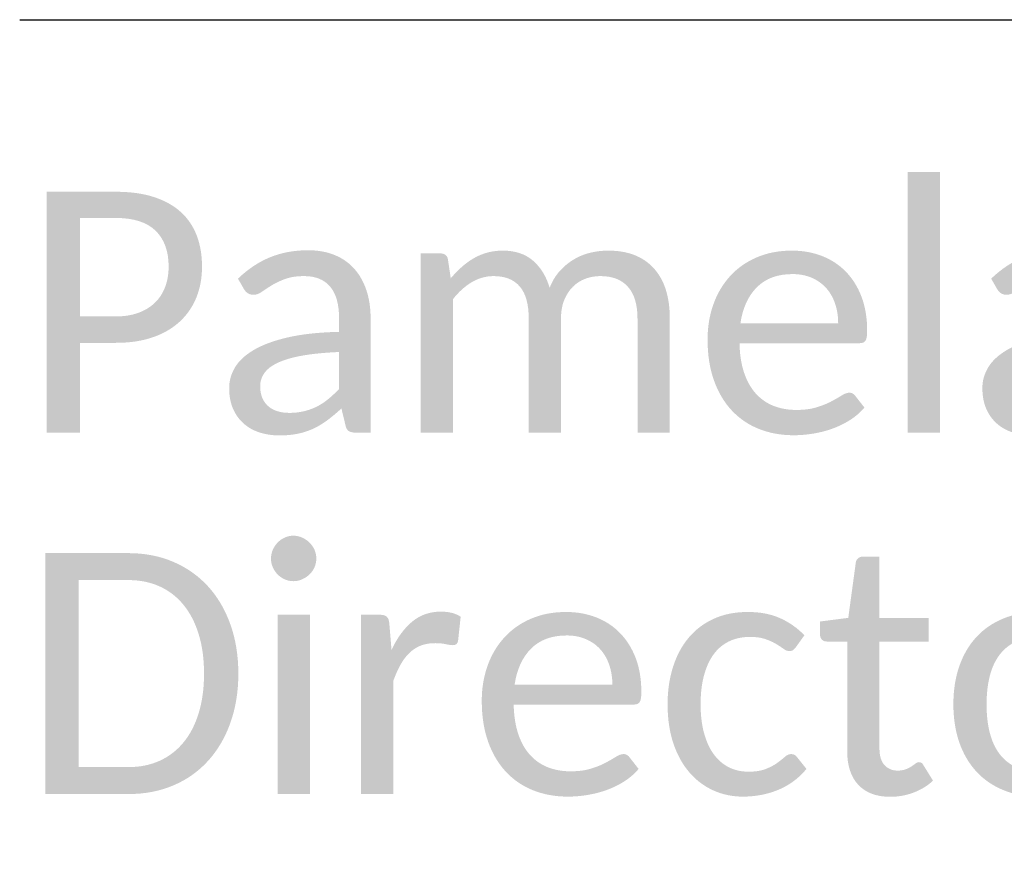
# Paper-space layout 'Title Sheet' of a CAD drawing. Header units: feet. Extents: x 0 to 34, y 0 to 22.
# Tile 19 of 47: x 24.5 to 25.1, y 8.9 to 9.4. Entities that reach past the tile are written whole.
import ezdxf

# ---------------------------------------------------------------- set-up
doc = ezdxf.new("R2010")
doc.units = ezdxf.units.FT
doc.header["$MEASUREMENT"] = 0
doc.layers.add('SH_Data', color=7, linetype='Continuous')
doc.layers.add('SH_Text', color=7, linetype='Continuous')
doc.styles.add('P_Straight-Normal LS 0.50', font='calibri.ttf', dxfattribs={"height": 0.14})

# ---------------------------------------------------------------- blocks, each defined once
blk = doc.blocks.new('TITLE_DIRECTOR_SIGNATURE')
at = {"layer": 'SH_Text', "linetype": 'Continuous', "insert": (0, -0.1), "char_height": 0.1399997, "attachment_point": 1, "line_spacing_factor": 0.9, "style": 'P_Straight-Normal LS 0.50'}
blk.add_mtext('Pamela Boratyn', dxfattribs=at)
blk = doc.blocks.new('TITLE_DIRECTOR_SIGNATURE_LINE')
at = {"layer": 'SH_Data'}
blk.add_line((0, -0.52225), (3.5, -0.52225), dxfattribs=at)
at = {"layer": 'SH_Text', "linetype": 'Continuous', "insert": (0, -0.83225), "char_height": 0.1399997, "attachment_point": 1, "line_spacing_factor": 0.9, "style": 'P_Straight-Normal LS 0.50'}
blk.add_mtext('Director, Department of Transportation', dxfattribs=at)

psp = doc.layouts.new('Title Sheet')

# ---------------------------------------------------------------- block references
at = {"layer": 'SH_Data'}
psp.add_blockref('TITLE_DIRECTOR_SIGNATURE_LINE', (24.52788, 9.91907), dxfattribs=at)
at = {"layer": 'SH_Text', "linetype": 'Continuous'}
psp.add_blockref('TITLE_DIRECTOR_SIGNATURE', (24.52788, 9.39682), dxfattribs=at)

doc.saveas('drawing.dxf')
